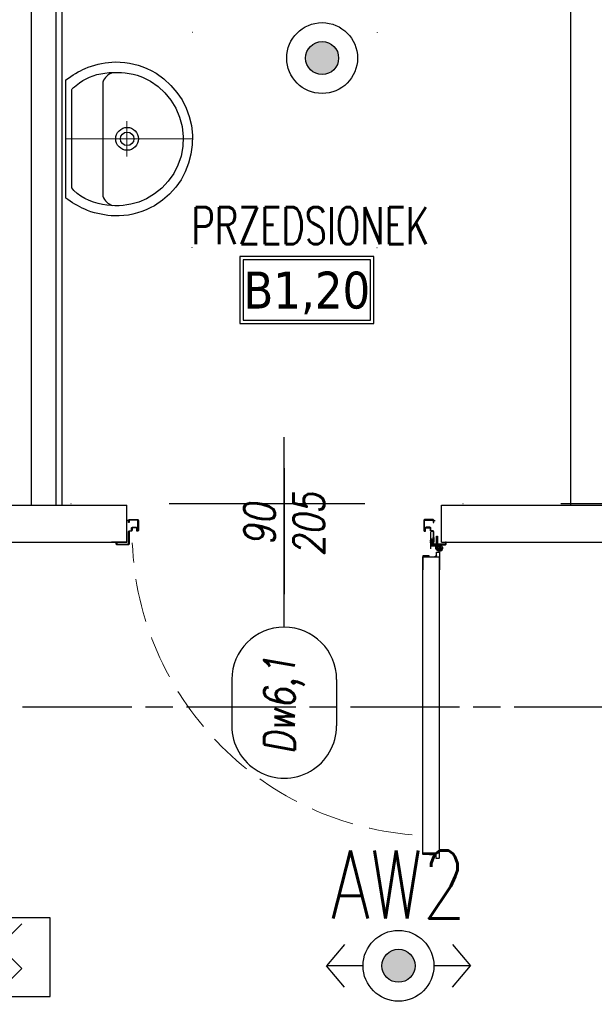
# Model space of a CAD drawing. Header units: millimetres. Extents: x 42924 to 92944, y -369470 to -179866.
# Tile 140 of 256: x 60080 to 60266, y -181103 to -180784. Entities that reach past the tile are written whole.
import ezdxf
from ezdxf.enums import TextEntityAlignment as Align

# ---------------------------------------------------------------- set-up
doc = ezdxf.new("R2010")
doc.units = ezdxf.units.MM
for name, pattern in [('CENTER', [0.6, 0.375, -0.075, 0.075, -0.075]), ('CHAIN', [0.3543, 0.2362, -0.0295, 0.0591, -0.0295]), ('DASHDOT', [25.4, 12.7, -6.35, 0, -6.35]), ('DOT', [6.35, 0, -6.35]), ('Hidden Line', [391.222223, 282.222223, -109])]:
    doc.linetypes.add(name, pattern=pattern)
doc.layers.get('0').update_dxf_attribs({"color": 8})
for name, color, linetype in [('!! 0_ Istn-sciany', 8, 'Continuous'), ('!! 0_Opis_pom', 123, 'Continuous'), ('!! 0_Osie', 8, 'DASHDOT'), ('!! 1_droga ewakuacyjna', 6, 'CHAIN'), ('!! 2 ZABUDOWA GK-MDF', 8, 'Continuous'), ('!! 2_Drzwi - nowe remont', 8, 'Continuous'), ('!! 2_drzwi opis', 8, 'Continuous'), ('!! 2_proj ściany remont', 8, 'Continuous'), ('!! 2_wypos-sanitarne', 8, 'Continuous'), ('0-osie-liniA', 8, 'DASHDOT'), ('E1', 2, 'Continuous'), ('E_0', 4, 'Continuous'), ('E_AW', 1, 'Continuous'), ('E_SSP', 2, 'Continuous')]:
    doc.layers.add(name, color=color, linetype=linetype)
doc.layers.add('E_SAP_ZASIĘG', color=150, linetype='Continuous', plot=False)
doc.styles.add('50', font='ROMANS.shx', dxfattribs={"width": 0.8, "height": 10})
doc.styles.add('ARCHETYP', font='romans.shx', dxfattribs={"height": 15})
doc.styles.add('ARIAL', font='tahoma.ttf')
doc.styles.add('ELE1', font='romans.shx', dxfattribs={"width": 0.8, "height": 18})
doc.styles.add('TXT', font='simplex.shx')

# ---------------------------------------------------------------- blocks, each defined once
blk = doc.blocks.new('A$C14D806DD')
at = {"layer": 'E_AW'}
h = blk.add_hatch(color=256, dxfattribs=at)
h.dxf.hatch_style = 1
h.paths.add_polyline_path([(5.36, 0, 1), (-5.36, 0, 1)])
at = {"layer": 'E_AW', "ltscale": 5}
for radius in [11.49, 5.36]:
    blk.add_circle((0, 0), radius, dxfattribs=at)
blk = doc.blocks.new('zaw-dr-90-p')
at = {"color": 2, "linetype": 'CENTER', "ltscale": 0.2}
for p, q in [((12, 0), (-12, 0)), ((0, 12), (0, -12)), ((24.5, 24), (31, 24)), ((24.5, 19), (31, 19))]:
    blk.add_line(p, q, dxfattribs=at)
at = {"ltscale": 0.2}
for p, q in [((10, 12), (6.5, 12)), ((10, 0), (10, 6.5))]:
    blk.add_line(p, q, dxfattribs=at)
blk.add_lwpolyline([(10, 10), (10, 39), (6.5, 39), (6.5, 10)], dxfattribs=at)
blk.add_lwpolyline([(0, 6.5), (23.5, 6.5, 0.414214), (28, 11), (28, 31), (24.5, 31), (24.5, 11, -0.414214), (23.5, 10), (0, 10, 4.561698), (7.6, 6.5), (4.9, 4.2)], format="xyb", dxfattribs=at)
blk.add_lwpolyline([(-0.2, -0.2), (-2.5, -0.2), (-2.5, 0.2), (-0.2, 0.2), (-0.2, 2.5), (0.2, 2.5), (0.2, 0.2), (2.8, 0.2), (2.8, -0.2), (0.2, -0.2), (0.2, -2.8), (-0.2, -2.8)], close=True)
blk.add_circle((0, 0), 6.5, dxfattribs=at)
blk = doc.blocks.new('drzwi 90- sc 12')
for p, q in [((-13620.32, 20410.16), (-13620.32, 20313.77)), ((-13616.12, 20410.26), (-13620.22, 20410.26)), ((-13616.12, 20410.26), (-13620, 20410.26)), ((-13618.17, 20410.26), (-13616.22, 20410.26)), ((-13618.17, 20410.26), (-13616.22, 20410.26)), ((-13616.12, 20410.26), (-13616.12, 20411.46)), ((-13616.12, 20411.46), (-13615.02, 20411.46)), ((-13614.92, 20411.36), (-13614.92, 20313.77)), ((-13614.92, 20409.86), (-13620.32, 20409.86)), ((-13620.32, 20313.47), (-13620.32, 20317.97)), ((-13614.92, 20312.27), (-13614.92, 20317.97)), ((-13614.92, 20313.77), (-13620.32, 20313.77)), ((-13618.22, 20313.37), (-13620.22, 20313.37)), ((-13618.22, 20313.67), (-13618.22, 20313.37)), ((-13618.22, 20313.67), (-13616.42, 20313.67)), ((-13617.77, 20311.12), (-13617.77, 20305.72)), ((-13617.77, 20311.12), (-13617.77, 20305.72)), ((-13616.17, 20309.92), (-13616.17, 20311.02)), ((-13615.92, 20313.17), (-13615.92, 20312.17)), ((-13615.92, 20312.17), (-13615.02, 20312.17)), ((-13715.57, 20308.32), (-13715.57, 20308.56)), ((-13715.57, 20307.69), (-13715.57, 20308.56)), ((-13715.57, 20307.82), (-13715.57, 20308.56)), ((-13616.17, 20309.92), (-13617.37, 20309.92)), ((-13715.57, 20307.72), (-13715.37, 20307.72)), ((-13715.77, 20301.96), (-13716.27, 20301.96)), ((-13616.77, 20301.96), (-13616.27, 20301.96))]:
    blk.add_line(p, q)
for points in [[(-13665.27, 20284.96), (-13665.27, 20325.83)], [(-13615.57, 20309.64), (-13615.32, 20309.64), (-13615.32, 20309.82), (-13616.32, 20309.82), (-13616.32, 20309.64), (-13615.92, 20309.64)]]:
    blk.add_lwpolyline(points)
at = {"lineweight": 30}
for points in [[(-13716.27, 20308.92), (-13721.27, 20308.92)], [(-13716.27, 20308.92), (-13716.27, 20296.92)], [(-13614.27, 20308.92), (-13609.27, 20308.92)], [(-13614.27, 20308.92), (-13614.27, 20296.92)]]:
    blk.add_lwpolyline(points, dxfattribs=at)
at = {"ltscale": 0.2}
for points in [[(-13715.57, 20307.51), (-13715.57, 20309.48, 0.414214), (-13715.91, 20309.82), (-13719.43, 20309.82, 0.414214), (-13719.77, 20309.48), (-13719.77, 20308.92), (-13719.59, 20308.92), (-13719.59, 20309.48, -0.414214), (-13719.43, 20309.64), (-13716.97, 20309.64)], [(-13716.97, 20309.64), (-13715.91, 20309.64, -0.414214), (-13715.75, 20309.48), (-13715.75, 20307.51)], [(-13715.75, 20307.76), (-13715.75, 20305.58, 0.414214), (-13715.41, 20305.24), (-13714.96, 20305.24, -0.414214), (-13714.8, 20305.08), (-13714.8, 20304.48, 0.414214), (-13714.46, 20304.14), (-13713.28, 20304.14, 0.414214), (-13712.94, 20304.48), (-13712.94, 20305.15, -1), (-13712.75, 20305.15), (-13712.75, 20301.96, -0.414214), (-13712.91, 20301.8), (-13715.43, 20301.8, -0.414214), (-13715.59, 20301.96), (-13715.59, 20302.52), (-13715.77, 20302.52), (-13715.77, 20301.96, 0.414214), (-13715.43, 20301.62), (-13712.91, 20301.62, 0.414214), (-13712.57, 20301.96), (-13712.57, 20305.15, 1), (-13713.12, 20305.15), (-13713.12, 20304.48, -0.414214), (-13713.28, 20304.32), (-13714.46, 20304.32, -0.414214), (-13714.62, 20304.48), (-13714.62, 20305.08, 0.414214), (-13714.96, 20305.42), (-13715.41, 20305.42, -0.414214), (-13715.57, 20305.58), (-13715.57, 20307.64)], [(-13615.92, 20309.64), (-13616.63, 20309.64, 0.414214), (-13616.79, 20309.48), (-13616.79, 20305.58, -0.414214), (-13617.13, 20305.24), (-13617.58, 20305.24, 0.414214), (-13617.74, 20305.08), (-13617.74, 20304.48, -0.414214), (-13618.08, 20304.14), (-13619.26, 20304.14, -0.414214), (-13619.6, 20304.48), (-13619.6, 20305.15, 1), (-13619.79, 20305.15), (-13619.79, 20301.96, 0.414214), (-13619.63, 20301.8), (-13617.11, 20301.8, 0.414214), (-13616.95, 20301.96), (-13616.95, 20302.52), (-13616.77, 20302.52), (-13616.77, 20301.96, -0.414214), (-13617.11, 20301.62), (-13619.63, 20301.62, -0.414214), (-13619.97, 20301.96), (-13619.97, 20305.15, -1), (-13619.42, 20305.15), (-13619.42, 20304.48, 0.414214), (-13619.26, 20304.32), (-13618.08, 20304.32, 0.414214), (-13617.92, 20304.48), (-13617.92, 20305.08, -0.414214), (-13617.58, 20305.42), (-13617.13, 20305.42, 0.414214), (-13616.97, 20305.58), (-13616.97, 20309.48, -0.414214), (-13616.63, 20309.82), (-13613.11, 20309.82, -0.414214), (-13612.77, 20309.48), (-13612.77, 20308.92), (-13612.95, 20308.92), (-13612.95, 20309.48, 0.414214), (-13613.11, 20309.64), (-13615.57, 20309.64)]]:
    blk.add_lwpolyline(points, format="xyb", dxfattribs=at)
blk.add_lwpolyline([(-13616.79, 20308.82), (-13616.97, 20308.82), (-13616.97, 20307.42), (-13616.79, 20307.42)], close=True)
for centre, radius, start, end in [((-13620.22, 20410.16), 0.1, 90, 180), ((-13615.02, 20411.36), 0.1, 0, 90), ((-13620.22, 20313.47), 0.1, 180, 270), ((-13616.42, 20313.17), 0.5, 0, 90), ((-13616.27, 20311.02), 0.1, 0, 90), ((-13615.02, 20312.27), 0.1, 270, 0)]:
    blk.add_arc(centre, radius, start, end)
at = {"linetype": 'Hidden Line', "lineweight": 9, "ltscale": 0.05}
blk.add_arc((-13615.5, 20305.14), 99.12, 94.8005, 177.6944, dxfattribs=at)
at = {"xscale": 0.09999999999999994, "yscale": 0.09999999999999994, "zscale": 0.09999999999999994, "rotation": 180.0000000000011}
blk.add_blockref('zaw-dr-90-p', (-13614.92, 20310.92), dxfattribs=at)
blk = doc.blocks.new('A$C527aaae0')
at = {"lineweight": 5}
for points in [[(0, 0), (0, -0.4111)], [(0.1863, -0.1214), (0.1863, -0.1211)], [(0.1863, -0.1211), (0.1863, -0.1214)], [(-0.0573, -0.1985), (0.0582, -0.1985)]]:
    blk.add_lwpolyline(points, dxfattribs=at)
for points in [[(0.1915, -0.001), (0.1975, -0.0093), (0.203, -0.0173), (0.2082, -0.025), (0.213, -0.0326), (0.2175, -0.0402), (0.2216, -0.0479), (0.2255, -0.0558), (0.2292, -0.0639), (0.2328, -0.0735), (0.2366, -0.0845), (0.2399, -0.0953), (0.2429, -0.1061), (0.2453, -0.1169), (0.2473, -0.1278), (0.2487, -0.1389), (0.2495, -0.1502), (0.2498, -0.1618), (0.2492, -0.1766), (0.2478, -0.1918), (0.2457, -0.2067), (0.2428, -0.2214), (0.239, -0.2358), (0.2344, -0.25), (0.2289, -0.2639), (0.2225, -0.2775), (0.2132, -0.2936), (0.1947, -0.319), (0.174, -0.3415), (0.1513, -0.361), (0.1268, -0.3776), (0.1005, -0.391), (0.0726, -0.4011), (0.0432, -0.4079), (0.0125, -0.4112), (-0.0191, -0.4105), (-0.0495, -0.4063), (-0.0786, -0.3988), (-0.1062, -0.3881), (-0.1321, -0.3743), (-0.1563, -0.3574), (-0.1786, -0.3374), (-0.1988, -0.3143), (-0.2168, -0.2883), (-0.2237, -0.2746), (-0.2299, -0.2608), (-0.2353, -0.2468), (-0.24, -0.2327), (-0.2438, -0.2183), (-0.2467, -0.2037), (-0.2487, -0.1888), (-0.2498, -0.1735), (-0.2497, -0.1595), (-0.249, -0.1479), (-0.2479, -0.1367), (-0.2463, -0.1256), (-0.2444, -0.1148), (-0.242, -0.104), (-0.2392, -0.0932), (-0.2359, -0.0823), (-0.2322, -0.0712), (-0.2282, -0.0623), (-0.2242, -0.0541), (-0.22, -0.0461), (-0.2157, -0.0381), (-0.2113, -0.0303), (-0.2067, -0.0225), (-0.2019, -0.0148), (-0.1969, -0.0071), (-0.1921, -0.001)], [(0.1608, -0.0198), (0.1622, -0.0209), (0.1634, -0.022), (0.1645, -0.023), (0.1654, -0.024), (0.1663, -0.025), (0.1672, -0.0261), (0.1682, -0.0273), (0.1692, -0.0287), (0.1739, -0.0344), (0.1821, -0.0451), (0.1893, -0.0557), (0.1954, -0.0665), (0.2007, -0.0776), (0.2051, -0.0891), (0.2087, -0.1012), (0.2116, -0.114), (0.2138, -0.1277), (0.2152, -0.1416), (0.216, -0.1551), (0.2162, -0.1682), (0.2158, -0.181), (0.2146, -0.1937), (0.2128, -0.2063), (0.2103, -0.2189), (0.2069, -0.2316), (0.2007, -0.2493), (0.1874, -0.2756), (0.1704, -0.3001), (0.1499, -0.3221), (0.1263, -0.3413), (0.1, -0.3573), (0.0711, -0.3696), (0.0402, -0.3777), (0.0074, -0.3812), (-0.0248, -0.3802), (-0.0555, -0.3745), (-0.0846, -0.3645), (-0.1119, -0.3506), (-0.1369, -0.3331), (-0.1592, -0.3122), (-0.1785, -0.2885), (-0.1945, -0.2622), (-0.2053, -0.2373), (-0.2088, -0.2247), (-0.2117, -0.2119), (-0.2139, -0.1991), (-0.2155, -0.1862), (-0.2165, -0.1732), (-0.2167, -0.1601), (-0.2161, -0.147), (-0.2148, -0.1337), (-0.2129, -0.12), (-0.2097, -0.1056), (-0.2052, -0.0909), (-0.1995, -0.0763), (-0.1928, -0.0622), (-0.1851, -0.049), (-0.1767, -0.0372), (-0.1676, -0.0271), (-0.159, -0.0198)]]:
    blk.add_lwpolyline(points, close=True)
blk.add_lwpolyline([(0.2151, -0.1518), (0.2126, -0.1464), (0.21, -0.1415), (0.2071, -0.1372), (0.2038, -0.1333), (0.2, -0.1297), (0.1955, -0.1264), (0.1903, -0.1232), (0.1842, -0.1211), (-0.1851, -0.1211), (-0.1909, -0.1228), (-0.1959, -0.1256), (-0.2003, -0.1289), (-0.2043, -0.1326), (-0.2078, -0.1367), (-0.2109, -0.1413), (-0.2137, -0.1463), (-0.2163, -0.1518), (-0.2163, -0.1521)])
at = {"linetype": 'DOT'}
blk.add_lwpolyline([(-0.3533, -0.4109), (0.3467, -0.4109), (0.3467, -1.0109), (-0.3533, -1.0109)], close=True, dxfattribs=at)
for radius in [0.0371, 0.0219]:
    blk.add_circle((0.0005, -0.1995), radius)
blk = doc.blocks.new('1_ok-opis')
blk.add_line((0, 111.61), (0, 50))
for points in [[(-17, 128.61), (-17, 143.61)], [(17, 128.61), (17, 143.61)]]:
    blk.add_lwpolyline(points)
for centre, start, end in [((0, 143.61), 0, 180), ((0, 128.61), 180, 0)]:
    blk.add_arc(centre, 17, start, end)
at = {"style": 'ARCHETYP'}
for tag, height, rotation, p in [('NR', 12, 90, (0, 136.9)), ('NR', 12, 270, (0, 136.9)), ('SZEROKOŚĆ', 10, 90, (-8, 78.29)), ('SZEROKOŚĆ', 10, 270, (8, 78.29)), ('WYSOKOŚĆ', 10, 270, (-8, 78.29)), ('WYSOKOŚĆ', 10, 90, (8, 78.29))]:
    blk.add_attdef(tag, text='', height=height, rotation=rotation, dxfattribs=at).set_placement(p, align=Align.MIDDLE)
blk = doc.blocks.new('BLOK OSI')
at = {"layer": '0-osie-liniA', "ltscale": 5}
blk.add_lwpolyline([(48639.26, -194702.09), (55442.28, -194702.09)], dxfattribs=at)
blk = doc.blocks.new('A$C35EE4757')
at = {"layer": 'E_AW'}
h = blk.add_hatch(color=256, dxfattribs=at)
h.dxf.hatch_style = 1
h.paths.add_polyline_path([(5.36, 0, 1), (-5.36, 0, 1)])
for p, q in [((-17.54, 6.94), (-23.35, 0)), ((17.54, 6.94), (23.35, 0)), ((-11.49, 0), (-23.35, 0)), ((-17.54, -6.94), (-23.35, 0)), ((23.35, 0), (11.49, 0)), ((17.54, -6.94), (23.35, 0))]:
    blk.add_line(p, q, dxfattribs=at)
at = {"layer": 'E_AW', "ltscale": 5}
for radius in [11.49, 5.36]:
    blk.add_circle((0, 0), radius, dxfattribs=at)
blk = doc.blocks.new('*U397')
at = {"layer": 'E_SSP'}
blk.add_hatch(color=256, dxfattribs=at).paths.add_polyline_path([(-2.048, -1.28), (-1.28, -1.28), (-1.28, 1.28), (-2.048, 1.28)])
for p, q in [((-0.362, 0.362), (0.362, 1.086)), ((-0.362, 0.362), (0.362, -0.362)), ((-0.362, -1.086), (0.362, -0.362))]:
    blk.add_line(p, q, dxfattribs=at)
blk.add_lwpolyline([(-2.048, -1.28), (1.28, -1.28), (1.28, 1.28), (-2.048, 1.28)], close=True, dxfattribs=at)

msp = doc.modelspace()

# ---------------------------------------------------------------- linework, layer by layer
at = {"layer": '!! 0_ Istn-sciany'}
for points in [[(60049.56735, -180941.3878), (60114.56735, -180941.3878)], [(60114.56735, -180953.3878), (60114.56735, -180941.3878)], [(60216.56735, -180941.3878), (60472.56735, -180941.3878)], [(60003.56735, -180953.3878), (60114.56735, -180953.3878)], [(60216.56735, -180953.3878), (61201.56735, -180953.3878)]]:
    msp.add_lwpolyline(points, dxfattribs=at)
at = {"layer": '!! 0_Opis_pom', "ltscale": 0.7}
for points in [[(60151.14409, -180882.49062), (60194.66409, -180882.49062), (60194.66409, -180860.73062), (60151.14409, -180860.73062)], [(60152.23209, -180881.40262), (60193.57609, -180881.40262), (60193.57609, -180861.81862), (60152.23209, -180861.81862)]]:
    msp.add_lwpolyline(points, close=True, dxfattribs=at)
at = {"layer": '!! 1_droga ewakuacyjna', "ltscale": 150}
msp.add_lwpolyline([(59496.13094, -181226.76996), (59496.13094, -181006.88503), (61788.86801, -181006.88503), (61788.86801, -180651.84797)], dxfattribs=at)
at = {"layer": '!! 2 ZABUDOWA GK-MDF'}
for points in [[(60091.56735, -180941.3878), (60091.56735, -180653.3878)], [(60093.56735, -180941.3878), (60093.56735, -180653.3878)]]:
    msp.add_lwpolyline(points, dxfattribs=at)
at = {"layer": '!! 2_proj ściany remont'}
for points in [[(60083.56735, -180941.3878), (60083.56735, -180653.3878)], [(60258.56735, -180941.3878), (60258.56735, -180770.3878)]]:
    msp.add_lwpolyline(points, dxfattribs=at)
at = {"layer": 'E_SAP_ZASIĘG'}
msp.add_circle((60076.8218, -181088.08994), 600, dxfattribs=at)

# ---------------------------------------------------------------- block references
at = {"layer": '!! 0_Osie'}
msp.add_blockref('BLOK OSI', (8819.85593, 13761.2005), dxfattribs=at)
at = {"layer": '!! 2_Drzwi - nowe remont', "xscale": -1, "rotation": 180}
msp.add_blockref('drzwi 90- sc 12', (73830.83705, -160644.46346), dxfattribs=at)
at = {"layer": '!! 2_drzwi opis'}
ref = msp.add_blockref('1_ok-opis', (60165.56734, -180869.37703), dxfattribs=dict(at, rotation=180.0000036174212))
ref.add_attrib('WYSOKOŚĆ', '90', dxfattribs={"layer": '0', "height": 10, "rotation": 90.0000036, "style": '50', "oblique": 10, "width": 0.8}).set_placement((60157.56735, -180947.66788), align=Align.MIDDLE)
ref.add_attrib('SZEROKOŚĆ', '205', dxfattribs={"layer": '0', "height": 10, "rotation": 90.0000036, "style": '50', "oblique": 10, "width": 0.8}).set_placement((60173.56735, -180947.66788), align=Align.MIDDLE)
ref.add_attrib('NR', 'Dw6,1', dxfattribs={"layer": '0', "height": 10, "rotation": 90.0000036, "style": '50', "oblique": 10, "width": 0.8}).set_placement((60165.56735, -181006.29559), align=Align.MIDDLE)
at = {"layer": '!! 2_wypos-sanitarne', "xscale": 100, "yscale": 100, "zscale": 100, "rotation": 90}
msp.add_blockref('A$C527aaae0', (60094.66404, -180822.58307), dxfattribs=at)
at = {"layer": 'E_0'}
for name, p in [('A$C14D806DD', (60177.86487, -180796.32458)), ('A$C35EE4757', (60202.62979, -181090.8878))]:
    msp.add_blockref(name, p, dxfattribs=at)
at = {"layer": 'E_SSP', "xscale": 9.999999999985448, "yscale": 9.999999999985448, "zscale": 9.999999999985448}
msp.add_blockref('*U397', (60076.8218, -181088.08994), dxfattribs=at)

# ---------------------------------------------------------------- texts
at = {"layer": '!! 0_Opis_pom', "ltscale": 0.7, "style": 'TXT', "width": 0.7}
msp.add_text('PRZEDSIONEK', height=12, dxfattribs=at).set_placement((60174.01922, -180856.68431), align=Align.CENTER)
at = {"layer": '!! 0_Opis_pom', "ltscale": 0.7, "style": 'ARIAL'}
msp.add_attdef('B1,20', text='', height=11.968, dxfattribs=at).set_placement((60172.90409, -180871.61062), align=Align.MIDDLE_CENTER)
at = {"layer": 'E1', "style": 'ELE1', "width": 0.75}
msp.add_text('AW2', height=22, dxfattribs=at).set_placement((60202.62979, -181064.52156), align=Align.MIDDLE_CENTER)

doc.saveas('drawing.dxf')
